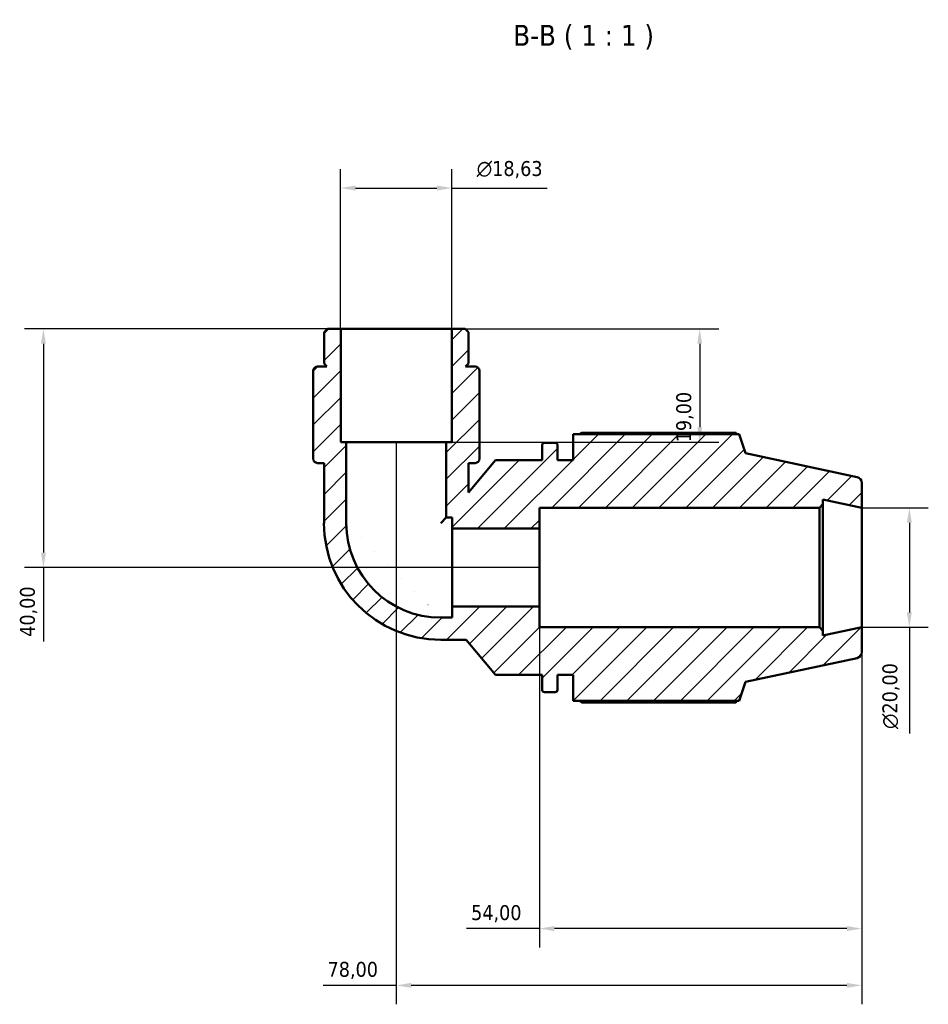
# Model space of a CAD drawing. Header units: millimetres. Extents: x 0 to 931, y 0 to 899.
# Tile 3 of 5: x 310 to 462, y 734 to 899. Entities that reach past the tile are written whole.
import ezdxf

# ---------------------------------------------------------------- set-up
doc = ezdxf.new("R2010")
doc.units = ezdxf.units.MM
for name, color, linetype, lineweight in [('Dimension (ISO)', 7, 'Continuous', 25), ('Hatch (ISO)', 7, 'Continuous', 18), ('Symbol (ISO)', 7, 'Continuous', 25), ('Visible (ISO)', 7, 'Continuous', 50)]:
    doc.layers.add(name, color=color, linetype=linetype, lineweight=lineweight)
doc.styles.add('Label Text (ISO)', font='tahoma.ttf')
doc.styles.add('Note Text (ISO)', font='tahoma.ttf')
doc.dimstyles.new('Default (ISO)', dxfattribs={"dimtxt": 2.5, "dimasz": 2.5, "dimexe": 3.175, "dimexo": 0, "dimgap": 0.762, "dimtad": 1, "dimrnd": 1e-08, "dimzin": 0, "dimtxsty": 'Note Text (ISO)', "dimcen": 0.09, "dimdle": 10, "dimclrd": 256, "dimclre": 256, "dimclrt": 232, "dimazin": 0, "dimtfac": 1.40208, "dimtmove": 0, "dimatfit": 3, "dimfxl": 1, "dimtolj": 1, "dimtzin": 0, "dimlwd": -1, "dimlwe": -1, "dimarcsym": 0})

# ---------------------------------------------------------------- blocks, each defined once
blk = doc.blocks.new('*D7')
at = {"layer": 'Defpoints', "color": 0, "transparency": 16777216}
for p in [(382.49, 870.39), (363.85, 846.8), (382.49, 846.8)]:
    blk.add_point(p, dxfattribs=at)
at = {"layer": 'Dimension (ISO)', "transparency": 16777216}
for p, q in [((363.85, 846.8), (363.85, 873.56)), ((382.49, 846.8), (382.49, 873.56)), ((366.35, 870.39), (379.99, 870.39)), ((382.49, 870.39), (398.47, 870.39))]:
    blk.add_line(p, q, dxfattribs=at)
for points in [[(366.35, 870.81), (366.35, 869.97), (363.85, 870.39)], [(379.99, 870.81), (379.99, 869.97), (382.49, 870.39)]]:
    blk.add_solid(points, dxfattribs=at)
at = {"layer": 'Dimension (ISO)', "color": 232, "true_color": 0xca0064, "transparency": 16777216, "insert": (386.65, 874.91), "char_height": 2.5, "attachment_point": 1, "style": 'Note Text (ISO)'}
blk.add_mtext('\\A1;\\fAIGDT|b0|i0;\\H2.5000;\\ln\\fTahoma|b0|i0;\\H2.5000;18,63', dxfattribs=at)
blk = doc.blocks.new('*D8')
at = {"layer": 'Defpoints', "color": 0, "transparency": 16777216}
for p in [(382.49, 846.8), (381.55, 827.8), (424.01, 827.8)]:
    blk.add_point(p, dxfattribs=at)
at = {"layer": 'Dimension (ISO)', "transparency": 16777216}
for p, q in [((382.49, 846.8), (427.19, 846.8)), ((424.01, 844.3), (424.01, 830.3)), ((381.55, 827.8), (427.19, 827.8))]:
    blk.add_line(p, q, dxfattribs=at)
for points in [[(423.6, 844.3), (424.43, 844.3), (424.01, 846.8)], [(423.6, 830.3), (424.43, 830.3), (424.01, 827.8)]]:
    blk.add_solid(points, dxfattribs=at)
at = {"layer": 'Dimension (ISO)', "color": 232, "true_color": 0xca0064, "transparency": 16777216, "insert": (420.08, 827.79), "char_height": 2.5, "attachment_point": 1, "rotation": 90, "style": 'Note Text (ISO)'}
blk.add_mtext('\\A1;19,00', dxfattribs=at)
blk = doc.blocks.new('*D9')
at = {"layer": 'Defpoints', "color": 0, "transparency": 16777216}
for p in [(363.85, 846.8), (314.05, 806.8), (397.17, 806.8)]:
    blk.add_point(p, dxfattribs=at)
at = {"layer": 'Dimension (ISO)', "transparency": 16777216}
for p, q in [((363.85, 846.8), (310.87, 846.8)), ((314.05, 844.3), (314.05, 809.3)), ((397.17, 806.8), (310.87, 806.8)), ((314.05, 806.8), (314.05, 794.44))]:
    blk.add_line(p, q, dxfattribs=at)
for points in [[(313.63, 844.3), (314.46, 844.3), (314.05, 846.8)], [(313.63, 809.3), (314.46, 809.3), (314.05, 806.8)]]:
    blk.add_solid(points, dxfattribs=at)
at = {"layer": 'Dimension (ISO)', "color": 232, "true_color": 0xca0064, "transparency": 16777216, "insert": (310.11, 795.2), "char_height": 2.5, "attachment_point": 1, "rotation": 90, "style": 'Note Text (ISO)'}
blk.add_mtext('\\A1;40,00', dxfattribs=at)
blk = doc.blocks.new('*D10')
at = {"layer": 'Defpoints', "color": 0, "transparency": 16777216}
for p in [(373.17, 827.8), (451.17, 796.8), (373.17, 736.8)]:
    blk.add_point(p, dxfattribs=at)
at = {"layer": 'Dimension (ISO)', "transparency": 16777216}
for p, q in [((373.17, 827.8), (373.17, 733.63)), ((451.17, 796.8), (451.17, 733.63)), ((373.17, 736.8), (360.9, 736.8)), ((448.67, 736.8), (375.67, 736.8))]:
    blk.add_line(p, q, dxfattribs=at)
for points in [[(375.67, 737.22), (375.67, 736.39), (373.17, 736.8)], [(448.67, 737.22), (448.67, 736.39), (451.17, 736.8)]]:
    blk.add_solid(points, dxfattribs=at)
at = {"layer": 'Dimension (ISO)', "color": 232, "true_color": 0xca0064, "transparency": 16777216, "insert": (361.66, 740.74), "char_height": 2.5, "attachment_point": 1, "style": 'Note Text (ISO)'}
blk.add_mtext('\\A1;78,00', dxfattribs=at)
blk = doc.blocks.new('*D11')
at = {"layer": 'Defpoints', "color": 0, "transparency": 16777216}
for p in [(397.17, 800.28), (451.17, 796.8), (397.17, 746.32)]:
    blk.add_point(p, dxfattribs=at)
at = {"layer": 'Dimension (ISO)', "transparency": 16777216}
for p, q in [((397.17, 800.28), (397.17, 743.15)), ((451.17, 796.8), (451.17, 743.15)), ((397.17, 746.32), (384.94, 746.32)), ((448.67, 746.32), (399.67, 746.32))]:
    blk.add_line(p, q, dxfattribs=at)
for points in [[(399.67, 746.74), (399.67, 745.9), (397.17, 746.32)], [(448.67, 746.74), (448.67, 745.9), (451.17, 746.32)]]:
    blk.add_solid(points, dxfattribs=at)
at = {"layer": 'Dimension (ISO)', "color": 232, "true_color": 0xca0064, "transparency": 16777216, "insert": (385.71, 750.25), "char_height": 2.5, "attachment_point": 1, "style": 'Note Text (ISO)'}
blk.add_mtext('\\A1;54,00', dxfattribs=at)
blk = doc.blocks.new('*D12')
at = {"layer": 'Defpoints', "color": 0, "transparency": 16777216}
for p in [(451.17, 816.8), (451.17, 796.8), (459.14, 796.8)]:
    blk.add_point(p, dxfattribs=at)
at = {"layer": 'Dimension (ISO)', "transparency": 16777216}
for p, q in [((451.17, 816.8), (462.32, 816.8)), ((459.14, 814.3), (459.14, 799.3)), ((451.17, 796.8), (462.32, 796.8)), ((459.14, 796.8), (459.14, 778.99))]:
    blk.add_line(p, q, dxfattribs=at)
for points in [[(458.72, 814.3), (459.56, 814.3), (459.14, 816.8)], [(458.72, 799.3), (459.56, 799.3), (459.14, 796.8)]]:
    blk.add_solid(points, dxfattribs=at)
at = {"layer": 'Dimension (ISO)', "color": 232, "true_color": 0xca0064, "transparency": 16777216, "insert": (454.62, 779.75), "char_height": 2.5, "attachment_point": 1, "rotation": 90, "style": 'Note Text (ISO)'}
blk.add_mtext('\\A1;\\fAIGDT|b0|i0;\\H2.5000;\\ln\\fTahoma|b0|i0;\\H2.5000;20,00', dxfattribs=at)

msp = doc.modelspace()

# ---------------------------------------------------------------- hatches: boundary and pattern name
at = {"layer": 'Hatch (ISO)'}
h = msp.add_hatch(dxfattribs=at)
h.set_pattern_fill('ANSI31', color=256, scale=25.4, style=0)
h.set_pattern_definition([(45, (0, 0), (-2.245064, 2.245064), [])])
edge = h.paths.add_edge_path()
edge.add_line((382.485, 827.804), (381.554, 827.804))
edge.add_line((381.554, 827.804), (381.554, 815.188))
edge.add_line((381.554, 815.188), (382.523, 815.188))
edge.add_line((382.523, 815.188), (382.523, 813.325))
edge.add_line((382.523, 813.325), (397.17, 813.325))
edge.add_line((397.17, 813.325), (397.17, 816.804))
edge.add_line((397.17, 816.804), (444.07, 816.804))
edge.add_line((444.07, 816.804), (444.67, 817.404))
edge.add_line((444.67, 817.404), (444.67, 818.186))
edge.add_line((444.67, 818.186), (451.17, 816.804))
edge.add_line((451.17, 816.804), (451.17, 820.994))
edge.add_ellipse((450.17, 820.994), major_axis=(1, 0), ratio=1, start_angle=0, end_angle=78)
edge.add_line((450.378, 821.973), (431.67, 825.949))
edge.add_line((431.67, 825.949), (430.638, 829.124))
edge.add_line((430.638, 829.124), (402.81, 829.124))
edge.add_line((402.81, 829.124), (402.81, 824.804))
edge.add_line((402.81, 824.804), (400.21, 824.804))
edge.add_line((400.21, 824.804), (400.21, 827.284))
edge.add_ellipse((399.81, 827.284), major_axis=(0.4, 0), ratio=1, start_angle=0, end_angle=90)
edge.add_line((399.81, 827.684), (398.01, 827.684))
edge.add_ellipse((398.01, 827.284), major_axis=(0, 0.4), ratio=1, start_angle=0, end_angle=90)
edge.add_line((397.61, 827.284), (397.61, 824.804))
edge.add_line((397.61, 824.804), (389.81, 824.804))
edge.add_line((389.81, 824.804), (385.28, 819.406))
edge.add_line((385.28, 819.406), (385.28, 824.321))
edge.add_line((385.28, 824.321), (386.37, 824.321))
edge.add_ellipse((386.37, 825.048), major_axis=(0, -0.727), ratio=1, start_angle=0, end_angle=90)
edge.add_line((387.096, 825.048), (387.096, 825.904))
edge.add_line((387.096, 825.904), (387.096, 827.804))
edge.add_line((387.096, 827.804), (387.096, 839.744))
edge.add_ellipse((386.37, 839.744), major_axis=(0.727, 0), ratio=1, start_angle=0, end_angle=90)
edge.add_line((386.37, 840.471), (384.78, 840.471))
edge.add_line((384.78, 840.471), (385.28, 840.971))
edge.add_line((385.28, 840.971), (385.28, 846.245))
edge.add_line((385.28, 846.245), (384.721, 846.804))
edge.add_line((384.721, 846.804), (382.485, 846.804))
edge.add_line((382.485, 846.804), (382.485, 827.804))
edge = h.paths.add_edge_path()
edge.add_line((364.786, 827.804), (363.854, 827.804))
edge.add_line((363.854, 827.804), (363.854, 846.804))
edge.add_line((363.854, 846.804), (361.619, 846.804))
edge.add_line((361.619, 846.804), (361.06, 846.245))
edge.add_line((361.06, 846.245), (361.06, 840.971))
edge.add_line((361.06, 840.971), (361.56, 840.471))
edge.add_line((361.56, 840.471), (359.97, 840.471))
edge.add_ellipse((359.97, 839.744), major_axis=(0, 0.727), ratio=1, start_angle=0, end_angle=90)
edge.add_line((359.243, 839.744), (359.243, 827.804))
edge.add_line((359.243, 827.804), (359.243, 825.904))
edge.add_line((359.243, 825.904), (359.243, 825.048))
edge.add_ellipse((359.97, 825.048), major_axis=(-0.727, 0), ratio=1, start_angle=0, end_angle=90)
edge.add_line((359.97, 824.321), (361.06, 824.321))
edge.add_line((361.06, 824.321), (361.06, 814.257))
edge.add_ellipse((380.622, 814.257), major_axis=(-19.563, 0), ratio=1, start_angle=0, end_angle=90)
edge.add_line((380.622, 794.694), (384.868, 794.694))
edge.add_line((384.868, 794.694), (389.81, 788.804))
edge.add_line((389.81, 788.804), (397.61, 788.804))
edge.add_line((397.61, 788.804), (397.61, 786.324))
edge.add_ellipse((398.01, 786.324), major_axis=(-0.4, 0), ratio=1, start_angle=0, end_angle=90)
edge.add_line((398.01, 785.924), (399.81, 785.924))
edge.add_ellipse((399.81, 786.324), major_axis=(0, -0.4), ratio=1, start_angle=0, end_angle=90)
edge.add_line((400.21, 786.324), (400.21, 788.804))
edge.add_line((400.21, 788.804), (402.81, 788.804))
edge.add_line((402.81, 788.804), (402.81, 784.484))
edge.add_line((402.81, 784.484), (430.638, 784.484))
edge.add_line((430.638, 784.484), (431.67, 787.659))
edge.add_line((431.67, 787.659), (450.378, 791.636))
edge.add_ellipse((450.17, 792.614), major_axis=(0.208, -0.978), ratio=1, start_angle=0, end_angle=78)
edge.add_line((451.17, 792.614), (451.17, 796.804))
edge.add_line((451.17, 796.804), (444.67, 795.423))
edge.add_line((444.67, 795.423), (444.67, 796.204))
edge.add_line((444.67, 796.204), (444.07, 796.804))
edge.add_line((444.07, 796.804), (397.17, 796.804))
edge.add_line((397.17, 796.804), (397.17, 800.283))
edge.add_line((397.17, 800.283), (382.523, 800.283))
edge.add_line((382.523, 800.283), (382.523, 798.42))
edge.add_line((382.523, 798.42), (380.622, 798.42))
edge.add_ellipse((380.622, 814.257), major_axis=(0, -15.836), ratio=1, start_angle=270, end_angle=360, ccw=False)
edge.add_line((364.786, 814.257), (364.786, 827.804))

# ---------------------------------------------------------------- linework, layer by layer
at = {"layer": 'Visible (ISO)'}
for p, q in [((361.619, 846.804), (361.06, 846.245)), ((363.854, 846.804), (361.619, 846.804)), ((363.854, 827.804), (363.854, 846.804)), ((382.485, 846.804), (363.854, 846.804)), ((384.721, 846.804), (382.485, 846.804)), ((382.485, 846.804), (382.485, 827.804)), ((385.28, 846.245), (384.721, 846.804)), ((361.06, 846.245), (361.06, 840.971)), ((385.28, 840.971), (385.28, 846.245)), ((359.243, 839.744), (359.243, 827.804)), ((361.56, 840.471), (359.97, 840.471)), ((361.06, 840.971), (361.56, 840.471)), ((384.78, 840.471), (385.28, 840.971)), ((386.37, 840.471), (384.78, 840.471)), ((387.096, 827.804), (387.096, 839.744)), ((430.638, 829.124), (402.81, 829.124)), ((402.81, 829.124), (402.81, 824.804)), ((430.092, 829.387), (404.25, 829.387)), ((431.67, 825.949), (430.638, 829.124)), ((359.243, 827.804), (359.243, 825.904)), ((364.786, 827.804), (363.854, 827.804)), ((364.786, 814.257), (364.786, 827.804)), ((381.554, 827.804), (364.786, 827.804)), ((382.485, 827.804), (381.554, 827.804)), ((381.554, 827.804), (381.554, 815.188)), ((387.096, 825.904), (387.096, 827.804)), ((397.61, 827.284), (397.61, 824.804)), ((399.81, 827.684), (398.01, 827.684)), ((400.21, 824.804), (400.21, 827.284)), ((359.243, 825.904), (359.243, 825.048)), ((387.096, 825.048), (387.096, 825.904)), ((450.378, 821.973), (431.67, 825.949)), ((359.97, 824.321), (361.06, 824.321)), ((361.06, 824.321), (361.06, 814.257)), ((389.81, 824.804), (385.28, 819.406)), ((385.28, 819.406), (385.28, 824.321)), ((385.28, 824.321), (386.37, 824.321)), ((397.61, 824.804), (389.81, 824.804)), ((402.81, 824.804), (400.21, 824.804)), ((451.17, 816.804), (451.17, 820.994)), ((397.17, 813.325), (397.17, 816.804)), ((397.17, 816.804), (444.07, 816.804)), ((444.07, 816.804), (444.67, 817.404)), ((444.07, 816.804), (444.07, 796.804)), ((444.67, 817.404), (444.67, 818.186)), ((444.67, 818.186), (451.17, 816.804)), ((444.67, 796.204), (444.67, 817.404)), ((451.17, 796.804), (451.17, 816.804)), ((381.554, 815.188), (380.622, 814.257)), ((381.554, 815.188), (382.523, 815.188)), ((382.523, 815.188), (382.523, 813.325)), ((382.523, 813.325), (397.17, 813.325)), ((382.523, 800.283), (382.523, 813.325)), ((397.17, 800.283), (397.17, 813.325)), ((397.17, 800.283), (382.523, 800.283)), ((382.523, 800.283), (382.523, 798.42)), ((397.17, 796.804), (397.17, 800.283)), ((382.523, 798.42), (380.622, 798.42)), ((444.07, 796.804), (397.17, 796.804)), ((444.67, 796.204), (444.07, 796.804)), ((451.17, 796.804), (444.67, 795.423)), ((451.17, 792.614), (451.17, 796.804)), ((444.67, 795.423), (444.67, 796.204)), ((380.622, 794.694), (384.868, 794.694)), ((384.868, 794.694), (389.81, 788.804)), ((431.67, 787.659), (450.378, 791.636)), ((389.81, 788.804), (397.61, 788.804)), ((397.61, 788.804), (397.61, 786.324)), ((400.21, 786.324), (400.21, 788.804)), ((400.21, 788.804), (402.81, 788.804)), ((402.81, 788.804), (402.81, 784.484)), ((430.638, 784.484), (431.67, 787.659)), ((398.01, 785.924), (399.81, 785.924)), ((402.81, 784.484), (430.638, 784.484)), ((404.25, 784.222), (430.092, 784.222))]:
    msp.add_line(p, q, dxfattribs=at)
for centre, radius, start, end in [((359.97, 839.744), 0.727, 90, 180), ((386.37, 839.744), 0.727, 0, 90), ((398.01, 827.284), 0.4, 90, 180), ((399.81, 827.284), 0.4, 0, 90), ((359.97, 825.048), 0.727, 180, 270), ((386.37, 825.048), 0.727, 270, 0), ((450.17, 820.994), 1, 0, 78), ((380.622, 814.257), 19.563, 180, 270), ((380.622, 814.257), 15.836, 180, 270), ((450.17, 792.614), 1, 282, 0), ((398.01, 786.324), 0.4, 180, 270), ((399.81, 786.324), 0.4, 270, 0)]:
    msp.add_arc(centre, radius, start, end, dxfattribs=at)
for points, weights in [([(403.831, 829.124), (404.037, 829.254), (404.25, 829.387)], [1.01377644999, 1.0162663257, 1.01861138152]), ([(430.228, 829.124), (430.161, 829.254), (430.092, 829.387)], [1.00204049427, 1.00109388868, 1]), ([(404.25, 784.222), (404.037, 784.354), (403.831, 784.484)], [1.01861138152, 1.0162663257, 1.01377644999]), ([(430.092, 784.222), (430.161, 784.354), (430.228, 784.484)], [1, 1.00109388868, 1.00204049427])]:
    msp.add_rational_spline(points, weights, degree=2, dxfattribs=at)

# ---------------------------------------------------------------- texts
at = {"layer": 'Symbol (ISO)', "insert": (392.768, 893.594), "char_height": 3.5, "attachment_point": 7, "style": 'Label Text (ISO)'}
msp.add_mtext('B-B ( 1 : 1 )', dxfattribs=at)

# ---------------------------------------------------------------- dimensions: what is measured, and where the dimension line sits
at = {"layer": 'Dimension (ISO)'}
for base, p1, p2, angle, picture, middle in [((382.485, 870.39), (363.854, 846.804), (382.485, 846.804), 180, '*D7', (392.182, 870.39)), ((459.142, 796.804), (451.17, 816.804), (451.17, 796.804), 90, '*D12', (459.142, 785.304))]:
    dim = msp.add_linear_dim(base=base, p1=p1, p2=p2, angle=angle, text='\\fAIGDT|b0|i0;\\H2.5000;\\ln\\fTahoma|b0|i0;\\H2.5000;<>', dimstyle='Default (ISO)', override={"dimdec": 2, "dimtp": 0, "dimtm": 0, "dimtdec": 2, "dimtofl": 0, "dimatfit": 2}, dxfattribs=at)
    dim.commit()
    dim.dimension.update_dxf_attribs({"geometry": picture, "text_midpoint": middle, "dimtype": 160})
for base, p1, p2, angle, override, picture, middle in [((314.047, 806.804), (363.854, 846.804), (397.17, 806.804), 270, {"dimdec": 2, "dimtp": 0, "dimtm": 0, "dimtdec": 2, "dimtofl": 0, "dimatfit": 2}, '*D9', (314.047, 799.371)), ((424.013, 827.804), (382.485, 846.804), (381.554, 827.804), 270, {"dimdec": 2, "dimtp": 0, "dimtm": 0, "dimtdec": 2, "dimtofl": 0, "dimatfit": 1}, '*D8', (424.013, 831.804)), ((373.17, 736.804), (451.17, 796.804), (373.17, 827.804), 180, {"dimdec": 2, "dimtp": 0, "dimtm": 0, "dimtdec": 2, "dimtofl": 0, "dimatfit": 2}, '*D10', (365.786, 736.804)), ((397.17, 746.321), (451.17, 796.804), (397.17, 800.283), 180, {"dimdec": 2, "dimtp": 0, "dimtm": 0, "dimtdec": 2, "dimtofl": 0, "dimatfit": 2}, '*D11', (389.807, 746.321))]:
    dim = msp.add_linear_dim(base=base, p1=p1, p2=p2, angle=angle, dimstyle='Default (ISO)', override=override, dxfattribs=at)
    dim.commit()
    dim.dimension.update_dxf_attribs({"geometry": picture, "text_midpoint": middle, "dimtype": 160})

doc.saveas('drawing.dxf')
